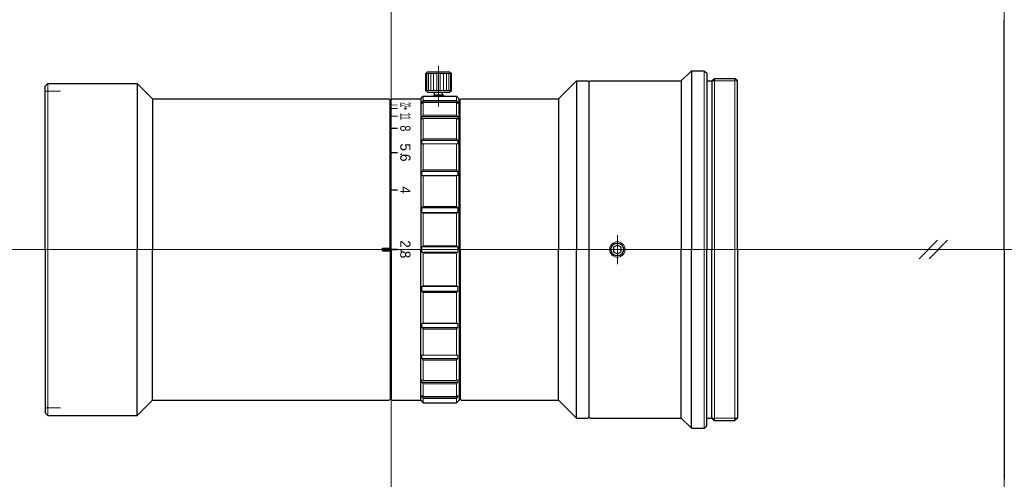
# Model space of a CAD drawing. Header units: millimetres. Extents: x -73 to 120, y 255 to 345.
import ezdxf
from ezdxf.enums import TextEntityAlignment as Align

# ---------------------------------------------------------------- set-up
doc = ezdxf.new("R2010")
doc.units = ezdxf.units.MM
doc.header["$LTSCALE"] = 0.25
doc.linetypes.add('CENTER', pattern=[50.8, 31.75, -6.35, 6.35, -6.35])
doc.layers.add('00_補助線', color=252, linetype='Continuous', lineweight=0, plot=False)
for name, color, linetype, lineweight in [('01_中心線', 1, 'CENTER', 20), ('03_寸法・文字', 50, 'Continuous', 20), ('iris＆image_circle', 7, 'Continuous', 30), ('L12028-33-M01_絞りﾊﾞｰﾚﾙ', 7, 'Continuous', 30), ('L12028-33-M08_絞りﾘﾝｸﾞ', 7, 'Continuous', 30), ('L12028-33-M09_後ﾚﾝｽﾞ枠', 7, 'Continuous', 30), ('L12028-33-M13_M67ﾏｳﾝﾄ', 7, 'Continuous', 30), ('画層1', 7, 'Continuous', 30), ('ﾋﾞｽ・ﾈｼﾞ', 7, 'Continuous', 30)]:
    doc.layers.add(name, color=color, linetype=linetype, lineweight=lineweight)
doc.styles.add('VS Standard', font='txt', dxfattribs={"height": 3})

# ---------------------------------------------------------------- blocks, each defined once
blk = doc.blocks.new('HM30##')
at = {"layer": '画層1'}
blk.add_lwpolyline([(-0.75, -0.43), (0, -0.87), (0.75, -0.43), (0.75, 0.43), (0, 0.87), (-0.75, 0.43)], close=True, dxfattribs=at)
at = {"layer": '画層1', "lineweight": 9}
blk.add_circle((0, 0), 1.5, dxfattribs=at)
at = {"layer": '画層1'}
blk.add_circle((0, 0), 1.25, dxfattribs=at)

msp = doc.modelspace()

# ---------------------------------------------------------------- hatches: boundary and pattern name
at = {"layer": '03_寸法・文字'}
h = msp.add_hatch(color=256, dxfattribs=at)
h.dxf.hatch_style = 1
h.paths.add_polyline_path([(-0.05, 328.39), (-0.05, 328.26), (1.25, 328.26), (1.25, 328.39)])
h = msp.add_hatch(color=256, dxfattribs=at)
h.dxf.hatch_style = 1
h.paths.add_polyline_path([(-0.05, 327.7), (-0.05, 327.54), (1.25, 327.54), (1.25, 327.7)])
h = msp.add_hatch(color=6, dxfattribs=at)
h.dxf.hatch_style = 1
h.paths.add_polyline_path([(2.75, 327.36, 1), (2.75, 327.86, 1)])
h = msp.add_hatch(color=256, dxfattribs=at)
h.dxf.hatch_style = 1
h.paths.add_polyline_path([(-0.05, 326.21), (-0.05, 325.98), (1.25, 325.98), (1.25, 326.21)])
h = msp.add_hatch(color=256, dxfattribs=at)
h.dxf.hatch_style = 1
h.paths.add_polyline_path([(-0.05, 323.84), (-0.05, 323.59), (1.25, 323.59), (1.25, 323.84)])
h = msp.add_hatch(color=256, dxfattribs=at)
h.dxf.hatch_style = 1
h.paths.add_polyline_path([(-0.05, 319.11), (-0.05, 318.81), (1.25, 318.81), (1.25, 319.11)])
h = msp.add_hatch(color=256, dxfattribs=at)
h.dxf.hatch_style = 1
h.paths.add_polyline_path([(-0.05, 311.8), (-0.05, 311.5), (1.25, 311.5), (1.25, 311.8)])
h = msp.add_hatch(color=256, dxfattribs=at)
h.dxf.hatch_style = 1
h.paths.add_polyline_path([(-1.75, 300.25), (-1.75, 299.75), (-0.25, 299.75), (-0.25, 300.25)])
h = msp.add_hatch(color=256, dxfattribs=at)
h.dxf.hatch_style = 1
h.paths.add_polyline_path([(-0.05, 300.15), (-0.05, 299.85), (1.25, 299.85), (1.25, 300.15)])

# ---------------------------------------------------------------- linework, layer by layer
at = {"layer": '00_補助線', "lineweight": 20}
for p, q in [((-67.75, 331), (-64.75, 331)), ((-67.75, 269), (-64.75, 269))]:
    msp.add_line(p, q, dxfattribs=at)
at = {"layer": '00_補助線'}
for p, direction in [((0, 0), (0, 1)), ((120, 0), (0, 1)), ((0, 300), (1, 0))]:
    msp.add_xline(p, direction, dxfattribs=at)
at = {"layer": '01_中心線'}
for p, q in [((9.25, 328), (9.25, 336.8)), ((44.25, 297.11), (44.25, 302.83)), ((-3.08, 300), (-72.75, 300)), ((105.11, 300), (4.73, 300)), ((120, 300), (107.11, 300))]:
    msp.add_line(p, q, dxfattribs=at)
at = {"layer": '03_寸法・文字'}
for p, q in [((106.9, 301.8), (103.32, 298.2)), ((108.9, 301.8), (105.32, 298.2))]:
    msp.add_line(p, q, dxfattribs=at)
at = {"layer": 'iris＆image_circle'}
for q in [(120, 345), (120, 255)]:
    msp.add_line((120, 300), q, dxfattribs=at)
at = {"layer": 'L12028-33-M01_絞りﾊﾞｰﾚﾙ'}
for p, q in [((-67.25, 332.5), (-67.75, 332)), ((-67.75, 300), (-67.75, 332)), ((-67.25, 332.5), (-49.75, 332.5)), ((-49.75, 332.5), (-46.75, 329.5)), ((-46.75, 329.5), (-0.45, 329.5)), ((-0.45, 329.5), (-0.25, 329.3)), ((-0.25, 300), (-0.25, 329.3)), ((-67.75, 300), (-67.75, 268)), ((-1.75, 299.75), (-1.75, 300.25)), ((-0.25, 300), (-0.25, 270.7)), ((-49.75, 267.5), (-46.75, 270.5)), ((-46.75, 270.5), (-0.45, 270.5)), ((-0.45, 270.5), (-0.25, 270.7)), ((-67.25, 267.5), (-67.75, 268)), ((-67.25, 267.5), (-49.75, 267.5))]:
    msp.add_line(p, q, dxfattribs=at)
at = {"layer": 'L12028-33-M08_絞りﾘﾝｸﾞ'}
for p, q in [((5.75, 329.5), (6.25, 330)), ((6.25, 330), (12.75, 330)), ((13.25, 329.5), (12.75, 330)), ((-0.05, 328.5), (-0.25, 328.3)), ((0.15, 329.5), (-0.05, 329.3)), ((-0.05, 300), (-0.05, 329.3)), ((0.15, 329.5), (5.75, 329.5)), ((13.25, 300), (13.25, 329.5)), ((-0.05, 300), (-0.05, 270.7)), ((13.25, 300), (13.25, 270.5)), ((-0.05, 271.5), (-0.25, 271.7)), ((0.15, 270.5), (-0.05, 270.7)), ((0.15, 270.5), (5.75, 270.5)), ((5.75, 270.5), (6.25, 270)), ((6.25, 270), (12.75, 270)), ((13.25, 270.5), (12.75, 270))]:
    msp.add_line(p, q, dxfattribs=at)
at = {"layer": 'L12028-33-M09_後ﾚﾝｽﾞ枠'}
for p, q in [((32.75, 329.5), (36.25, 333)), ((36.25, 333), (38.55, 333)), ((38.55, 333), (38.75, 332.8)), ((13.45, 328.5), (13.25, 328.3)), ((13.65, 329.5), (13.45, 329.3)), ((13.45, 300), (13.45, 329.3)), ((13.65, 329.5), (32.75, 329.5)), ((13.45, 300), (13.45, 270.7)), ((38.75, 267.2), (38.75, 300)), ((13.45, 271.5), (13.25, 271.7)), ((13.45, 271.5), (13.45, 270.7)), ((13.65, 270.5), (13.45, 270.7)), ((13.65, 270.5), (32.75, 270.5)), ((32.75, 270.5), (36.25, 267)), ((36.25, 267), (38.55, 267)), ((38.55, 267), (38.75, 267.2))]:
    msp.add_line(p, q, dxfattribs=at)
at = {"layer": 'L12028-33-M13_M67ﾏｳﾝﾄ'}
for p, q in [((56.75, 333), (58.75, 335)), ((58.75, 335), (61.25, 335)), ((61.25, 335), (61.75, 334.5)), ((61.75, 334.5), (61.75, 300)), ((62.75, 333), (63.25, 333.5)), ((63.25, 333.5), (67.25, 333.5)), ((67.75, 333), (67.25, 333.5)), ((38.95, 333), (38.75, 332.8)), ((38.75, 300), (38.75, 332.8)), ((38.95, 333), (56.75, 333)), ((61.75, 333), (62.75, 333)), ((67.75, 300), (67.75, 333)), ((67.75, 300), (67.75, 267)), ((38.95, 267), (38.75, 267.2)), ((38.95, 267), (56.75, 267)), ((56.75, 267), (58.75, 265)), ((61.75, 265.5), (61.75, 267)), ((61.75, 267), (62.75, 267)), ((62.75, 267), (63.25, 266.5)), ((63.25, 266.5), (67.25, 266.5)), ((67.75, 267), (67.25, 266.5)), ((58.75, 265), (61.25, 265)), ((61.25, 265), (61.75, 265.5))]:
    msp.add_line(p, q, dxfattribs=at)
at = {"layer": 'L12028-33-M13_M67ﾏｳﾝﾄ', "lineweight": 20}
for p, q in [((62.75, 333), (67.75, 333)), ((62.75, 267), (67.75, 267))]:
    msp.add_line(p, q, dxfattribs=at)
at = {"layer": '画層1'}
for p, q in [((7.07, 334.8), (6.75, 334.48)), ((6.75, 331.13), (6.75, 334.48)), ((7.07, 334.8), (11.42, 334.8)), ((11.42, 334.8), (11.75, 334.48)), ((11.75, 331.13), (11.75, 334.48)), ((58.75, 335), (58.75, 300)), ((-49.75, 332.5), (-49.75, 300)), ((36.25, 333), (36.25, 300)), ((56.75, 333), (56.75, 300)), ((62.75, 333), (62.75, 300)), ((7.07, 330.8), (6.75, 331.13)), ((7.07, 330.8), (11.42, 330.8)), ((8.45, 330.3), (8.25, 330.1)), ((8.25, 330), (8.25, 330.1)), ((8.45, 330.3), (8.45, 330.8)), ((8.45, 330.3), (10.05, 330.3)), ((10.05, 330.3), (10.05, 330.8)), ((10.25, 330.1), (10.05, 330.3)), ((10.25, 330), (10.25, 330.1)), ((11.42, 330.8), (11.75, 331.13)), ((-46.75, 329.5), (-46.75, 300)), ((5.75, 329.5), (5.75, 300)), ((32.75, 329.5), (32.75, 300)), ((-49.75, 267.5), (-49.75, 300)), ((-46.75, 270.5), (-46.75, 300)), ((-1.75, 300.25), (-0.25, 300.25)), ((-1.75, 299.75), (-0.25, 299.75)), ((5.75, 270.5), (5.75, 300)), ((32.75, 270.5), (32.75, 300)), ((36.25, 267), (36.25, 300)), ((56.75, 267), (56.75, 300)), ((58.75, 265), (58.75, 300)), ((61.75, 267), (61.75, 300)), ((62.75, 267), (62.75, 300))]:
    msp.add_line(p, q, dxfattribs=at)
at = {"layer": '画層1', "lineweight": 9}
for p, q in [((6.75, 334.48), (11.75, 334.48)), ((6.94, 334.48), (6.94, 331.13)), ((7.27, 334.48), (7.27, 331.13)), ((7.73, 334.48), (7.73, 331.13)), ((8.29, 334.48), (8.29, 331.13)), ((8.92, 334.48), (8.92, 331.13)), ((9.58, 334.48), (9.58, 331.13)), ((10.21, 334.48), (10.21, 331.13)), ((10.77, 334.48), (10.77, 331.13)), ((11.23, 334.48), (11.23, 331.13)), ((11.56, 334.48), (11.56, 331.13)), ((6.25, 330), (6.25, 329.15)), ((6.75, 331.13), (11.75, 331.13)), ((8.25, 330.1), (10.25, 330.1)), ((12.75, 330), (12.75, 329.15)), ((6.05, 328.91), (5.95, 328.82)), ((5.95, 328.82), (5.95, 328.56)), ((5.95, 328.82), (13.05, 328.82)), ((6.05, 328.66), (5.95, 328.56)), ((6.25, 329.15), (6.05, 328.91)), ((6.05, 328.91), (12.95, 328.91)), ((6.25, 328.79), (6.05, 328.66)), ((6.25, 329.15), (12.75, 329.15)), ((6.25, 328.79), (12.75, 328.79)), ((6.25, 328.79), (6.25, 326.32)), ((12.75, 329.15), (12.95, 328.91)), ((12.75, 328.79), (12.95, 328.66)), ((12.75, 328.79), (12.75, 326.32)), ((12.95, 328.91), (13.05, 328.82)), ((12.95, 328.66), (13.05, 328.56)), ((13.05, 328.82), (13.05, 328.56)), ((6.05, 326.06), (5.95, 325.97)), ((5.95, 325.97), (13.05, 325.97)), ((5.95, 325.97), (5.95, 325.47)), ((6.25, 326.32), (6.05, 326.06)), ((6.05, 326.06), (12.95, 326.06)), ((6.25, 326.32), (12.75, 326.32)), ((12.75, 326.32), (12.95, 326.06)), ((12.95, 326.06), (13.05, 325.97)), ((13.05, 325.97), (13.05, 325.47)), ((6.05, 325.56), (5.95, 325.47)), ((6.25, 325.63), (6.05, 325.56)), ((6.25, 325.63), (12.75, 325.63)), ((6.25, 325.63), (6.25, 321.7)), ((12.75, 325.63), (12.95, 325.56)), ((12.75, 325.63), (12.75, 321.7)), ((12.95, 325.56), (13.05, 325.47)), ((6.05, 321.43), (5.95, 321.35)), ((5.95, 321.35), (13.05, 321.35)), ((5.95, 321.35), (5.95, 320.65)), ((5.95, 320.65), (6.05, 320.72)), ((6.25, 321.7), (6.05, 321.43)), ((6.05, 321.43), (12.95, 321.43)), ((6.05, 320.72), (12.95, 320.72)), ((6.25, 321.7), (12.75, 321.7)), ((6.25, 320.72), (6.25, 315.6)), ((12.75, 321.7), (12.95, 321.43)), ((12.75, 320.72), (12.75, 315.6)), ((12.95, 321.43), (13.05, 321.35)), ((13.05, 320.65), (12.95, 320.72)), ((13.05, 321.35), (13.05, 320.65)), ((6.05, 315.33), (5.95, 315.28)), ((5.95, 315.28), (13.05, 315.28)), ((5.95, 315.28), (5.95, 314.42)), ((6.05, 314.47), (5.95, 314.42)), ((6.25, 315.6), (6.05, 315.33)), ((6.05, 315.33), (12.95, 315.33)), ((6.05, 314.47), (12.95, 314.47)), ((6.25, 314.4), (6.05, 314.47)), ((6.25, 315.6), (12.75, 315.6)), ((6.25, 314.4), (12.75, 314.4)), ((6.25, 314.4), (6.25, 308.43)), ((12.75, 315.6), (12.95, 315.33)), ((12.75, 314.4), (12.95, 314.47)), ((12.75, 314.4), (12.75, 308.43)), ((12.95, 315.33), (13.05, 315.28)), ((12.95, 314.47), (13.05, 314.42)), ((13.05, 315.28), (13.05, 314.42)), ((6.25, 308.43), (6.05, 308.2)), ((6.25, 308.43), (12.75, 308.43)), ((12.75, 308.43), (12.95, 308.2)), ((6.05, 308.2), (5.95, 308.17)), ((5.95, 308.17), (13.05, 308.17)), ((5.95, 308.17), (5.95, 307.2)), ((6.05, 307.23), (5.95, 307.2)), ((6.05, 308.2), (12.95, 308.2)), ((6.05, 307.23), (12.95, 307.23)), ((6.25, 307.09), (6.05, 307.23)), ((6.25, 307.09), (12.75, 307.09)), ((6.25, 307.09), (6.25, 300.69)), ((12.75, 307.09), (12.95, 307.23)), ((12.75, 307.09), (12.75, 300.69)), ((12.95, 308.2), (13.05, 308.17)), ((12.95, 307.23), (13.05, 307.2)), ((13.05, 308.17), (13.05, 307.2)), ((6.05, 300.5), (6.25, 300.69)), ((6.25, 300.69), (12.75, 300.69)), ((12.75, 300.69), (12.95, 300.5)), ((5.95, 300.5), (13.05, 300.5)), ((5.95, 300.5), (5.95, 300)), ((5.95, 299.5), (5.95, 300)), ((5.95, 299.5), (13.05, 299.5)), ((6.05, 299.5), (6.25, 299.31)), ((6.25, 292.91), (6.25, 299.31)), ((6.25, 299.31), (12.75, 299.31)), ((12.75, 299.31), (12.95, 299.5)), ((12.75, 292.91), (12.75, 299.31)), ((13.05, 300.5), (13.05, 300)), ((13.05, 299.5), (13.05, 300)), ((5.95, 291.83), (5.95, 292.8)), ((6.05, 292.77), (5.95, 292.8)), ((5.95, 291.83), (13.05, 291.83)), ((6.05, 291.8), (5.95, 291.83)), ((6.25, 292.91), (6.05, 292.77)), ((6.05, 292.77), (12.95, 292.77)), ((6.05, 291.8), (12.95, 291.8)), ((6.25, 291.57), (6.05, 291.8)), ((6.25, 292.91), (12.75, 292.91)), ((6.25, 285.6), (6.25, 291.57)), ((6.25, 291.57), (12.75, 291.57)), ((12.75, 292.91), (12.95, 292.77)), ((12.75, 291.57), (12.95, 291.8)), ((12.75, 285.6), (12.75, 291.57)), ((12.95, 292.77), (13.05, 292.8)), ((12.95, 291.8), (13.05, 291.83)), ((13.05, 291.83), (13.05, 292.8)), ((5.95, 284.72), (5.95, 285.58)), ((6.05, 285.53), (5.95, 285.58)), ((6.25, 285.6), (6.05, 285.53)), ((6.05, 285.53), (12.95, 285.53)), ((6.25, 285.6), (12.75, 285.6)), ((12.75, 285.6), (12.95, 285.53)), ((12.95, 285.53), (13.05, 285.58)), ((13.05, 284.72), (13.05, 285.58)), ((5.95, 284.72), (13.05, 284.72)), ((6.05, 284.67), (5.95, 284.72)), ((6.05, 284.67), (12.95, 284.67)), ((6.25, 284.4), (6.05, 284.67)), ((6.25, 279.28), (6.25, 284.4)), ((6.25, 284.4), (12.75, 284.4)), ((12.75, 284.4), (12.95, 284.67)), ((12.75, 279.28), (12.75, 284.4)), ((12.95, 284.67), (13.05, 284.72)), ((5.95, 278.65), (5.95, 279.35)), ((5.95, 279.35), (6.05, 279.28)), ((5.95, 278.65), (13.05, 278.65)), ((6.05, 278.57), (5.95, 278.65)), ((6.05, 279.28), (12.95, 279.28)), ((6.05, 278.57), (12.95, 278.57)), ((6.25, 278.3), (6.05, 278.57)), ((6.25, 274.37), (6.25, 278.3)), ((6.25, 278.3), (12.75, 278.3)), ((12.75, 278.3), (12.95, 278.57)), ((12.75, 274.37), (12.75, 278.3)), ((13.05, 279.35), (12.95, 279.28)), ((12.95, 278.57), (13.05, 278.65)), ((13.05, 278.65), (13.05, 279.35)), ((5.95, 274.03), (5.95, 274.53)), ((6.05, 274.44), (5.95, 274.53)), ((5.95, 274.03), (13.05, 274.03)), ((6.05, 273.94), (5.95, 274.03)), ((6.25, 274.37), (6.05, 274.44)), ((6.05, 273.94), (12.95, 273.94)), ((6.25, 273.68), (6.05, 273.94)), ((6.25, 274.37), (12.75, 274.37)), ((12.75, 274.37), (12.95, 274.44)), ((12.75, 273.68), (12.95, 273.94)), ((12.95, 274.44), (13.05, 274.53)), ((12.95, 273.94), (13.05, 274.03)), ((13.05, 274.03), (13.05, 274.53)), ((6.25, 271.21), (6.25, 273.68)), ((6.25, 273.68), (12.75, 273.68)), ((12.75, 271.21), (12.75, 273.68)), ((5.95, 271.18), (5.95, 271.44)), ((6.05, 271.34), (5.95, 271.44)), ((5.95, 271.18), (13.05, 271.18)), ((6.05, 271.09), (5.95, 271.18)), ((6.25, 271.21), (6.05, 271.34)), ((6.05, 271.09), (12.95, 271.09)), ((6.25, 270.85), (6.05, 271.09)), ((6.25, 271.21), (12.75, 271.21)), ((6.25, 270), (6.25, 270.85)), ((6.25, 270.85), (12.75, 270.85)), ((12.75, 271.21), (12.95, 271.34)), ((12.75, 270.85), (12.95, 271.09)), ((12.75, 270), (12.75, 270.85)), ((12.95, 271.34), (13.05, 271.44)), ((12.95, 271.09), (13.05, 271.18)), ((13.05, 271.18), (13.05, 271.44))]:
    msp.add_line(p, q, dxfattribs=at)
at = {"layer": '画層1', "lineweight": 20}
for p, q in [((61.25, 335), (61.25, 300)), ((63.25, 333.5), (63.25, 300)), ((67.25, 333.5), (67.25, 300)), ((-67.25, 332.5), (-67.25, 300)), ((8.45, 330), (8.45, 330.3)), ((10.05, 330), (10.05, 330.3)), ((-67.25, 267.5), (-67.25, 300)), ((61.25, 265), (61.25, 300)), ((63.25, 266.5), (63.25, 300)), ((67.25, 266.5), (67.25, 300))]:
    msp.add_line(p, q, dxfattribs=at)

# ---------------------------------------------------------------- block references
at = {"layer": 'ﾋﾞｽ・ﾈｼﾞ'}
msp.add_blockref('HM30##', (44.25, 300), dxfattribs=at)

# ---------------------------------------------------------------- texts
at = {"layer": '03_寸法・文字', "color": 6, "style": 'VS Standard'}
for s, width, p in [('2', 0.3, (3.75, 328.54)), ('2', 0.3, (3.75, 328.12)), ('1', 0.6, (3.75, 326.36)), ('1', 0.6, (3.75, 325.8)), ('8', 0.8, (3.75, 323.72))]:
    msp.add_text(s, height=2, rotation=270, dxfattribs=dict(at, width=width)).set_placement(p, align=Align.TOP_CENTER)
for s, p in [('5', (3.75, 320.04)), ('.', (3.75, 318.65)), ('6', (3.75, 317.97)), ('4', (3.75, 311.65)), ('2', (3.75, 301.07)), ('.', (3.75, 299.69)), ('8', (3.75, 299.01))]:
    msp.add_text(s, height=2, rotation=270, dxfattribs=at).set_placement(p, align=Align.TOP_CENTER)

doc.saveas('drawing.dxf')
